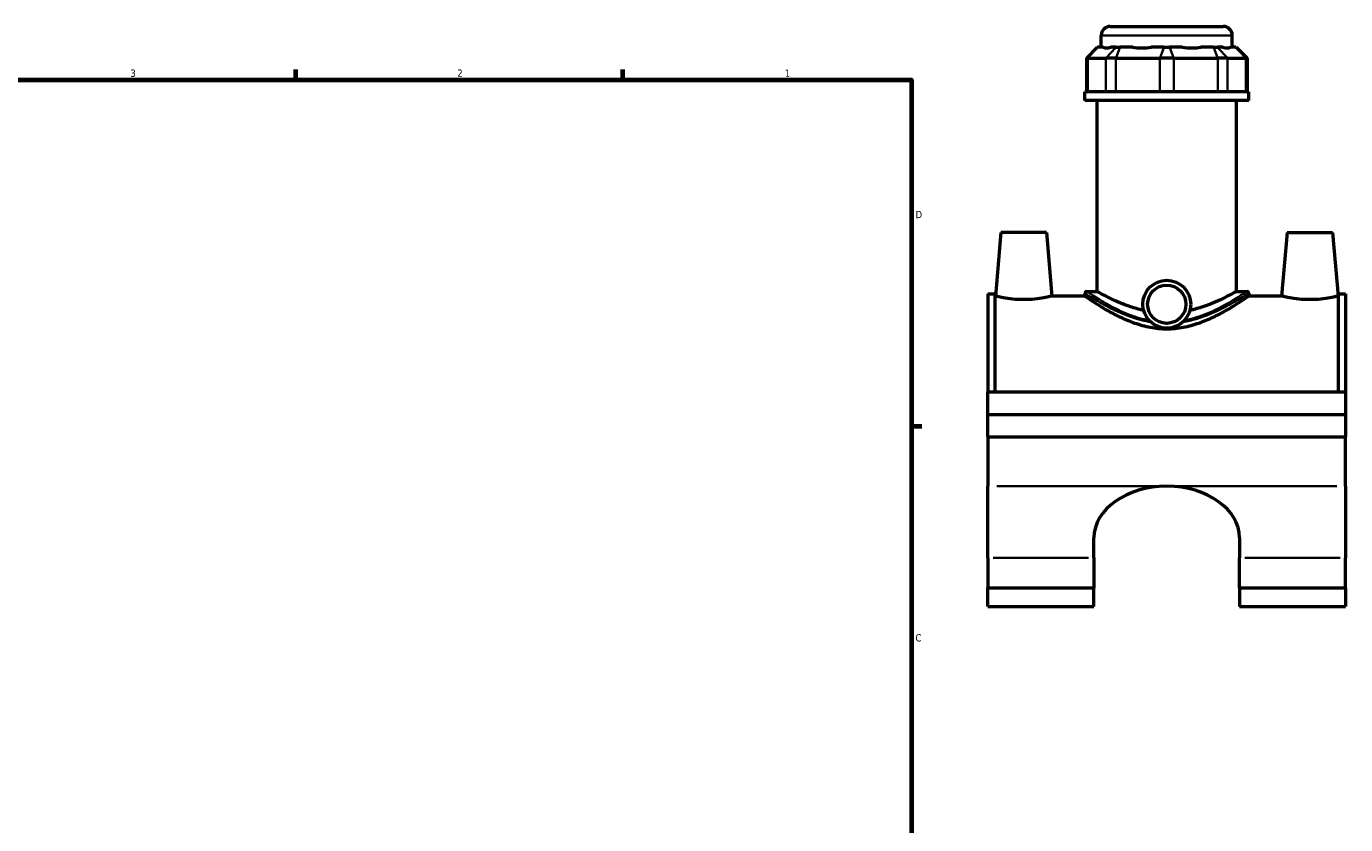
# Model space of a CAD drawing. Header units: inches. Extents: x 0.1 to 45.3, y -0.2 to 45.1.
# Tile 4 of 6: x 22 to 39.1, y 11.3 to 21.7. Entities that reach past the tile are written whole.
import ezdxf

# ---------------------------------------------------------------- set-up
doc = ezdxf.new("R2010")
doc.units = ezdxf.units.IN
doc.header["$MEASUREMENT"] = 0
for name, color, linetype, lineweight in [('Border (ANSI)', 7, 'Continuous', 70), ('Visible (ANSI)', 7, 'Continuous', 50), ('Visible Narrow (ANSI)', 7, 'Continuous', 35)]:
    doc.layers.add(name, color=color, linetype=linetype, lineweight=lineweight)
doc.styles.add('Note Text (ANSI)', font='tahoma.ttf')

# ---------------------------------------------------------------- blocks, each defined once
blk = doc.blocks.new('Borders Default Border')
at = {"layer": 'Border (ANSI)'}
for p, q in [((25.5, 21), (25.5, 21.134)), ((29.75, 21), (29.75, 21.134)), ((33.5, 16.5), (33.634, 16.5))]:
    blk.add_line(p, q, dxfattribs=at)
at = {"layer": 'Border (ANSI)', "flags": 128}
blk.add_lwpolyline([(0.5, 1), (0.5, 21), (33.5, 21), (33.5, 1), (0.5, 1)], dxfattribs=at)
at = {"layer": 'Border (ANSI)', "color": 5, "true_color": 0x0000ff, "char_height": 0.0945, "attachment_point": 7, "style": 'Note Text (ANSI)'}
for s, insert in [('3', (23.346, 21.038)), ('2', (27.596, 21.04)), ('1', (31.854, 21.04)), ('D', (33.553, 19.203)), ('C', (33.552, 13.701))]:
    blk.add_mtext(s, dxfattribs=dict(at, insert=insert))

msp = doc.modelspace()

# ---------------------------------------------------------------- linework, layer by layer
at = {"layer": 'Visible (ANSI)'}
for p, q in [((36.0855, 21.6951), (37.5525, 21.6951)), ((35.9672, 21.4249), (35.9672, 21.5768)), ((37.6708, 21.4249), (37.6708, 21.5768)), ((35.9157, 21.4249), (35.7737, 21.2829)), ((35.7918, 21.2829), (35.7737, 21.2829)), ((35.7737, 21.2829), (35.7737, 20.8459)), ((35.7918, 21.2829), (36.0286, 21.2829)), ((35.9157, 21.4249), (35.9229, 21.4249)), ((35.9914, 21.4249), (35.9229, 21.4249)), ((36.1567, 21.2829), (36.0286, 21.2829)), ((36.1598, 21.4249), (36.0913, 21.4249)), ((36.1567, 21.2829), (36.7285, 21.2829)), ((36.1598, 21.4249), (36.211, 21.4249)), ((36.3763, 21.4249), (36.211, 21.4249)), ((36.7828, 21.4249), (36.6175, 21.4249)), ((36.9096, 21.2829), (36.7285, 21.2829)), ((36.7828, 21.4249), (36.8552, 21.4249)), ((37.0205, 21.4249), (36.8552, 21.4249)), ((36.9096, 21.2829), (37.4814, 21.2829)), ((37.427, 21.4249), (37.2618, 21.4249)), ((37.427, 21.4249), (37.4783, 21.4249)), ((37.5467, 21.4249), (37.4783, 21.4249)), ((37.6094, 21.2829), (37.4814, 21.2829)), ((37.6094, 21.2829), (37.8463, 21.2829)), ((37.7151, 21.4249), (37.6466, 21.4249)), ((37.7151, 21.4249), (37.7223, 21.4249)), ((37.7223, 21.4249), (37.8643, 21.2829)), ((37.8643, 21.2829), (37.8463, 21.2829)), ((37.8643, 21.2829), (37.8643, 20.8459)), ((37.8838, 20.8459), (35.7542, 20.8459)), ((35.7542, 20.7301), (35.7542, 20.8459)), ((37.8838, 20.7301), (37.8838, 20.8459)), ((37.8838, 20.7301), (35.7542, 20.7301)), ((35.914, 18.2515), (35.914, 20.7301)), ((37.7241, 18.2515), (37.7241, 20.7301)), ((34.6637, 19.0162), (34.5915, 18.19)), ((35.2543, 19.0162), (34.6637, 19.0162)), ((35.2543, 19.0162), (35.3266, 18.19)), ((38.3837, 19.0162), (38.3115, 18.19)), ((38.3837, 19.0162), (38.9743, 19.0162)), ((38.9743, 19.0162), (39.0466, 18.19)), ((34.494, 18.2208), (34.494, 16.9478)), ((34.494, 18.2208), (34.587, 18.2208)), ((34.587, 16.9478), (34.587, 18.2208)), ((34.5915, 18.19), (34.587, 18.19)), ((35.7542, 18.19), (35.3266, 18.19)), ((35.7542, 18.2279), (35.7542, 18.19)), ((35.7779, 18.2515), (35.914, 18.2515)), ((37.7241, 18.2515), (37.8601, 18.2515)), ((37.8838, 18.2279), (37.8838, 18.19)), ((38.3115, 18.19), (37.8838, 18.19)), ((39.051, 18.19), (39.0466, 18.19)), ((39.051, 16.9478), (39.051, 18.2208)), ((39.051, 18.2208), (39.144, 18.2208)), ((39.144, 18.2208), (39.144, 16.9478)), ((34.494, 16.9478), (39.144, 16.9478)), ((34.494, 16.654), (34.494, 16.9478)), ((39.144, 16.9478), (39.144, 16.654)), ((34.494, 16.654), (39.144, 16.654)), ((34.494, 16.654), (39.144, 16.654)), ((34.494, 16.3602), (34.494, 16.654)), ((39.144, 16.654), (39.144, 16.3602)), ((34.494, 16.3602), (34.494, 15.7199)), ((34.494, 16.3602), (39.144, 16.3602)), ((39.144, 15.7199), (39.144, 16.3602)), ((34.494, 14.7879), (34.494, 15.7199)), ((39.144, 15.7199), (39.144, 14.7879)), ((35.8726, 14.7879), (35.8726, 15.0507)), ((37.7655, 15.0507), (37.7655, 14.7879)), ((34.494, 14.7879), (34.494, 14.4018)), ((35.8726, 14.7879), (35.8726, 14.4018)), ((37.7655, 14.4018), (37.7655, 14.7879)), ((39.144, 14.4018), (39.144, 14.7879)), ((34.494, 14.1563), (34.494, 14.4018)), ((34.494, 14.4018), (35.8726, 14.4018)), ((35.8726, 14.1563), (35.8726, 14.4018)), ((37.7655, 14.4018), (37.7655, 14.1563)), ((37.7655, 14.4018), (39.144, 14.4018)), ((39.144, 14.4018), (39.144, 14.1563)), ((34.494, 14.1563), (35.8726, 14.1563)), ((37.7655, 14.1563), (39.144, 14.1563))]:
    msp.add_line(p, q, dxfattribs=at)
for radius in [0.311, 0.2488]:
    msp.add_circle((36.819, 18.0851), radius, dxfattribs=at)
for centre, radius, start, end in [((36.0855, 21.5768), 0.1183, 90, 180), ((37.5525, 21.5768), 0.1183, 0, 90), ((35.7779, 18.2279), 0.0237, 90, 180), ((37.8601, 18.2279), 0.0237, 0, 90)]:
    msp.add_arc(centre, radius, start, end, dxfattribs=at)
for centre, major_axis, ratio, start_param, end_param in [((36.819, 22.2666), (-0.8354, -0.8354), 0.1989124, 0.0424626, 0.3502365), ((36.819, 22.2666), (0.7083, 0.7083), 0.6681786, 3.5767543, 3.8845282), ((36.819, 22.2666), (-0.7083, 0.7083), 0.6681786, 2.3986571, 2.706431), ((36.819, 22.2666), (-0.8354, 0.8354), 0.1989124, 2.7913561, 3.0991301), ((36.819, 15.0507), (-0.9465, 0), 0.7071068, 4.712389, 6.2831853), ((36.819, 15.0507), (0.9465, 0), 0.7071068, 0, 1.5707963)]:
    msp.add_ellipse(centre, major_axis=major_axis, ratio=ratio, start_param=start_param, end_param=end_param, dxfattribs=at)
for points, knots in [([(34.959, 18.1445), (34.9123, 18.1445), (34.8628, 18.1469), (34.772, 18.1557), (34.7307, 18.1618), (34.6659, 18.1732), (34.6379, 18.1792), (34.6006, 18.1877), (34.5915, 18.19), (34.5915, 18.19)], [2.8408633, 2.8408633, 2.8408633, 2.8408633, 3.19645, 3.19645, 3.5520368, 3.5520368, 3.9066658, 3.9066658, 4.2612949, 4.2612949, 4.2612949, 4.2612949]), ([(35.3266, 18.19), (35.3266, 18.19), (35.3174, 18.1877), (35.2802, 18.1792), (35.2521, 18.1732), (35.1873, 18.1618), (35.146, 18.1557), (35.0553, 18.1469), (35.0057, 18.1445), (34.959, 18.1445)], [7.1021582, 7.1021582, 7.1021582, 7.1021582, 7.4567872, 7.4567872, 7.8114163, 7.8114163, 8.167003, 8.167003, 8.5225898, 8.5225898, 8.5225898, 8.5225898]), ([(36.819, 17.7618), (36.7486, 17.7618), (36.6773, 17.7687), (36.5378, 17.7949), (36.4695, 17.814), (36.3398, 17.8594), (36.2782, 17.8856), (36.1645, 17.9395), (36.1124, 17.9671), (36.0205, 18.0187), (35.9771, 18.0447), (35.8998, 18.0928), (35.8658, 18.1148), (35.8106, 18.1514), (35.7894, 18.1659), (35.7612, 18.1852), (35.7542, 18.19), (35.7542, 18.19)], [0, 0, 0, 0, 0.5364857, 0.5364857, 1.0729715, 1.0729715, 1.6094572, 1.6094572, 2.145943, 2.145943, 2.6752165, 2.6752165, 3.20449, 3.20449, 3.7337635, 3.7337635, 4.2630369, 4.2630369, 4.2630369, 4.2630369]), ([(36.5186, 18.0046), (36.5018, 18.0084), (36.4852, 18.0123), (36.4135, 18.0308), (36.3607, 18.0475), (36.2632, 18.0825), (36.2186, 18.1007), (36.1397, 18.1351), (36.1025, 18.1526), (36.0365, 18.1852), (36.0077, 18.2003), (35.9611, 18.2252), (35.9433, 18.2351), (35.9197, 18.2483), (35.914, 18.2515), (35.914, 18.2515)], [0.7604128, 0.7604128, 0.7604128, 0.7604128, 0.8918219, 0.8918219, 1.3377328, 1.3377328, 1.7836437, 1.7836437, 2.2273891, 2.2273891, 2.6711345, 2.6711345, 3.1148799, 3.1148799, 3.5586252, 3.5586252, 3.5586252, 3.5586252]), ([(37.8838, 18.19), (37.8838, 18.19), (37.8769, 18.1852), (37.8487, 18.1659), (37.8274, 18.1514), (37.7722, 18.1148), (37.7382, 18.0928), (37.6609, 18.0447), (37.6176, 18.0187), (37.5256, 17.9671), (37.4735, 17.9395), (37.3598, 17.8856), (37.2982, 17.8594), (37.1685, 17.814), (37.1003, 17.7949), (36.9607, 17.7687), (36.8894, 17.7618), (36.819, 17.7618)], [12.7891108, 12.7891108, 12.7891108, 12.7891108, 13.3183843, 13.3183843, 13.8476578, 13.8476578, 14.3769313, 14.3769313, 14.9062048, 14.9062048, 15.4426905, 15.4426905, 15.9791763, 15.9791763, 16.515662, 16.515662, 17.0521478, 17.0521478, 17.0521478, 17.0521478]), ([(37.7241, 18.2515), (37.7241, 18.2515), (37.7184, 18.2483), (37.6948, 18.2351), (37.6769, 18.2252), (37.6303, 18.2003), (37.6015, 18.1852), (37.5355, 18.1526), (37.4983, 18.1351), (37.4194, 18.1007), (37.3748, 18.0825), (37.2774, 18.0475), (37.2246, 18.0308), (37.1528, 18.0123), (37.1362, 18.0084), (37.1195, 18.0046)], [10.6758757, 10.6758757, 10.6758757, 10.6758757, 11.1196211, 11.1196211, 11.5633665, 11.5633665, 12.0071119, 12.0071119, 12.4508573, 12.4508573, 12.8967682, 12.8967682, 13.3426791, 13.3426791, 13.4740882, 13.4740882, 13.4740882, 13.4740882]), ([(38.679, 18.1445), (38.6323, 18.1445), (38.5828, 18.1469), (38.492, 18.1557), (38.4507, 18.1618), (38.3859, 18.1732), (38.3579, 18.1792), (38.3206, 18.1877), (38.3115, 18.19), (38.3115, 18.19)], [0, 0, 0, 0, 0.3555868, 0.3555868, 0.7111735, 0.7111735, 1.0658026, 1.0658026, 1.4204316, 1.4204316, 1.4204316, 1.4204316]), ([(39.0466, 18.19), (39.0466, 18.19), (39.0374, 18.1877), (39.0002, 18.1792), (38.9721, 18.1732), (38.9073, 18.1618), (38.866, 18.1557), (38.7753, 18.1469), (38.7257, 18.1445), (38.679, 18.1445)], [4.2612949, 4.2612949, 4.2612949, 4.2612949, 4.615924, 4.615924, 4.970553, 4.970553, 5.3261398, 5.3261398, 5.6817265, 5.6817265, 5.6817265, 5.6817265])]:
    msp.add_open_spline(points, degree=3, knots=knots, dxfattribs=at)
at = {"layer": 'Visible Narrow (ANSI)'}
for p, q in [((37.6603, 21.5768), (35.9777, 21.5768)), ((35.9164, 21.4178), (35.7983, 21.29)), ((36.1532, 21.4178), (36.0352, 21.29)), ((36.2083, 21.4178), (36.1594, 21.29)), ((36.7801, 21.4178), (36.7312, 21.29)), ((36.8579, 21.4178), (36.9068, 21.29)), ((37.4298, 21.4178), (37.4786, 21.29)), ((37.4848, 21.4178), (37.6029, 21.29)), ((37.7217, 21.4178), (37.8397, 21.29)), ((35.7918, 20.8677), (35.7918, 21.2611)), ((36.0286, 21.2611), (36.0286, 20.8677)), ((36.1567, 20.8677), (36.1567, 21.2611)), ((36.7285, 21.2611), (36.7285, 20.8677)), ((36.9096, 20.8677), (36.9096, 21.2611)), ((37.4814, 21.2611), (37.4814, 20.8677)), ((37.6094, 20.8677), (37.6094, 21.2611)), ((37.8463, 21.2611), (37.8463, 20.8677)), ((34.6103, 15.7199), (36.7028, 15.7199)), ((36.9353, 15.7199), (39.0278, 15.7199)), ((34.5629, 14.7879), (35.8036, 14.7879)), ((37.8344, 14.7879), (39.0751, 14.7879))]:
    msp.add_line(p, q, dxfattribs=at)
for points, knots in [([(35.7543, 18.2278), (35.7543, 18.2278), (35.7569, 18.2261), (35.7784, 18.2123), (35.8194, 18.1858), (35.9359, 18.116), (36.0086, 18.0741), (36.166, 17.995), (36.2472, 17.9579), (36.4141, 17.8975), (36.498, 17.873), (36.5951, 17.855), (36.6041, 17.8535), (36.6131, 17.852)], [-12.7319423, -12.7319423, -12.7319423, -12.7319423, -12.411773, -12.411773, -11.4328024, -11.4328024, -10.5176352, -10.5176352, -9.7430749, -9.7430749, -9.0670202, -9.0670202, -8.9986462, -8.9986462, -8.9986462, -8.9986462]), ([(36.5896, 17.8751), (36.504, 17.8917), (36.4226, 17.9164), (36.2599, 17.9776), (36.1805, 18.0151), (36.0266, 18.0954), (35.9555, 18.138), (35.8416, 18.2088), (35.8016, 18.2357), (35.7805, 18.2498), (35.778, 18.2515), (35.778, 18.2515)], [9.0718141, 9.0718141, 9.0718141, 9.0718141, 9.7430749, 9.7430749, 10.5176352, 10.5176352, 11.4328024, 11.4328024, 12.411773, 12.411773, 12.7319423, 12.7319423, 12.7319423, 12.7319423]), ([(37.0249, 17.852), (37.085, 17.8619), (37.1435, 17.8757), (37.3317, 17.9309), (37.4498, 17.9835), (37.638, 18.0786), (37.7124, 18.1219), (37.8219, 18.188), (37.8587, 18.2117), (37.8807, 18.2259), (37.8837, 18.2278), (37.8837, 18.2278)], [-24.952945, -24.952945, -24.952945, -24.952945, -24.4960683, -24.4960683, -23.4133686, -23.4133686, -22.4616143, -22.4616143, -21.5630946, -21.5630946, -21.2196327, -21.2196327, -21.2196327, -21.2196327]), ([(37.86, 18.2514), (37.8601, 18.2515), (37.8571, 18.2495), (37.8356, 18.2351), (37.7997, 18.2111), (37.6926, 18.144), (37.6198, 18.1001), (37.4358, 18.0035), (37.3203, 17.9501), (37.145, 17.8967), (37.0974, 17.8846), (37.0485, 17.8751)], [21.2196327, 21.2196327, 21.2196327, 21.2196327, 21.5630946, 21.5630946, 22.4616143, 22.4616143, 23.4133686, 23.4133686, 24.4960683, 24.4960683, 24.8797776, 24.8797776, 24.8797776, 24.8797776])]:
    msp.add_open_spline(points, degree=3, knots=knots, dxfattribs=at)

# ---------------------------------------------------------------- block references
msp.add_blockref('Borders Default Border', (0, 0))

doc.saveas('drawing.dxf')
